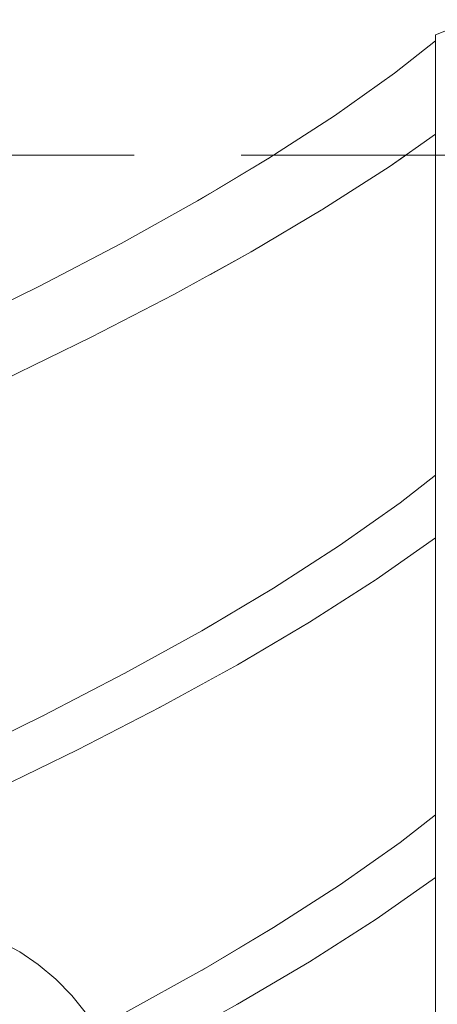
# Model space of a CAD drawing. Header units: millimetres. Extents: x 16408 to 141596, y -21057 to 26364.
# Tile 63 of 138: x 31639 to 31873, y 4381 to 4932. Entities that reach past the tile are written whole.
import ezdxf

# ---------------------------------------------------------------- set-up
doc = ezdxf.new("R2010")
doc.units = ezdxf.units.MM
doc.header["$MEASUREMENT"] = 0
doc.linetypes.add('Przerywana gęsta', pattern=[180, 120, -60])
doc.linetypes.add('Wipeout_Contour', pattern=[1000, 0, -1000])
doc.layers.add('0_Nr_pióra__103', color=7, linetype='Continuous', lineweight=5)
doc.layers.add('inw_schody zewnętrzne_Nr_pióra__103', color=7, linetype='Continuous', lineweight=5)
doc.layers.add('inw_schody zewnętrzne', color=7, linetype='Continuous')
doc.layers.add('inw_ściany zewnętrzne_Nr_pióra__61', color=7, linetype='Continuous', lineweight=13, true_color=0x6a6a6a)

msp = doc.modelspace()

# ---------------------------------------------------------------- linework, layer by layer
at = {"layer": '0_Nr_pióra__103', "color": 7, "linetype": 'Continuous', "lineweight": 5}
msp.add_line((31872.31, 4923.84), (31893.97, 4932.29), dxfattribs=at)

# ---------------------------------------------------------------- wipeouts: each hides what was drawn before it
at = {"color": 254, "linetype": 'Wipeout_Contour', "lineweight": 0, "ltscale": 127150.996492}
msp.add_wipeout([(31311.13, 4403.66), (31649.87, 4403.66), (31639.44, 4410.67), (31322.55, 4410.67)], dxfattribs=at).dxf.layer = 'inw_schody zewnętrzne'

# ---------------------------------------------------------------- next in the draw order: wipeouts: each hides what was drawn before it
at = {"color": 254, "linetype": 'Wipeout_Contour', "lineweight": 0, "ltscale": 127144.906561}
msp.add_wipeout([(31311.13, 4403.66), (31300.43, 4395.51), (31659.65, 4395.51), (31649.87, 4403.66)], dxfattribs=at).dxf.layer = 'inw_schody zewnętrzne'

# ---------------------------------------------------------------- next in the draw order: wipeouts: each hides what was drawn before it
at = {"color": 254, "linetype": 'Wipeout_Contour', "lineweight": 0, "ltscale": 127138.339771}
msp.add_wipeout([(31300.43, 4395.51), (31290.55, 4386.27), (31668.67, 4386.27), (31659.65, 4395.51)], dxfattribs=at).dxf.layer = 'inw_schody zewnętrzne'

# ---------------------------------------------------------------- next in the draw order: wipeouts: each hides what was drawn before it
at = {"color": 254, "linetype": 'Wipeout_Contour', "lineweight": 0, "ltscale": 127131.364184}
msp.add_wipeout([(31281.59, 4376.06), (31676.86, 4376.06), (31668.67, 4386.27), (31290.55, 4386.27)], dxfattribs=at).dxf.layer = 'inw_schody zewnętrzne'

# ---------------------------------------------------------------- next in the draw order: wipeouts: each hides what was drawn before it
at = {"color": 254, "linetype": 'Wipeout_Contour', "lineweight": 0, "ltscale": 671241.019452}
msp.add_wipeout([(31702.69, 4314.04), (31704.48, 4300.3), (31705.08, 4286.43), (31705.08, 3886.43), (31611.3, 3886.43), (31611.3, 3836.43), (31745.68, 3836.43), (31745.68, 4856.43), (31611.3, 4856.43), (31611.3, 4422.51), (31617.03, 4420.96), (31628.46, 4416.45), (31639.44, 4410.67), (31649.87, 4403.66), (31659.65, 4395.51), (31668.67, 4386.27), (31676.86, 4376.06), (31684.12, 4364.96), (31690.39, 4353.09), (31695.61, 4340.56), (31699.72, 4327.5)], dxfattribs=at).dxf.layer = 'inw_schody zewnętrzne'

# ---------------------------------------------------------------- next in the draw order: linework, layer by layer
at = {"layer": 'inw_schody zewnętrzne_Nr_pióra__103', "color": 7, "linetype": 'Continuous', "lineweight": 5}
for p, q in [((31628.46, 4416.45), (31639.44, 4410.67)), ((31639.44, 4410.67), (31649.87, 4403.66)), ((31649.87, 4403.66), (31659.65, 4395.51)), ((31659.65, 4395.51), (31668.67, 4386.27)), ((31668.67, 4386.27), (31676.86, 4376.06))]:
    msp.add_line(p, q, dxfattribs=at)

# ---------------------------------------------------------------- next in the draw order: wipeouts: each hides what was drawn before it
at = {"color": 254, "linetype": 'Wipeout_Contour', "lineweight": 0, "ltscale": 95977.2762}
msp.add_wipeout([(31608.43, 4730.84), (31630.5, 4730.84), (31679.51, 4754.67)], dxfattribs=at)
at = {"color": 254, "linetype": 'Wipeout_Contour', "lineweight": 0, "ltscale": 95861.271019}
msp.add_wipeout([(31607.96, 4499.87), (31622.67, 4499.87), (31671.75, 4523.71)], dxfattribs=at)
at = {"color": 254, "linetype": 'Wipeout_Contour', "lineweight": 0, "ltscale": 224660.103691}
msp.add_wipeout([(31874.7, 4856.43), (31745.68, 4856.43), (31745.68, 3836.43), (31833.82, 3836.43), (31846.37, 3846.01), (31847.43, 3846.87), (31874.7, 3846.87)], dxfattribs=at).dxf.layer = 'inw_schody zewnętrzne'

# ---------------------------------------------------------------- next in the draw order: wipeouts: each hides what was drawn before it
at = {"color": 254, "linetype": 'Wipeout_Contour', "lineweight": 0, "ltscale": 96006.283922}
msp.add_wipeout([(31656.48, 4754.67), (31608.43, 4730.84), (31679.51, 4754.67)], dxfattribs=at)
at = {"color": 254, "linetype": 'Wipeout_Contour', "lineweight": 0, "ltscale": 95897.633074}
msp.add_wipeout([(31656.39, 4523.71), (31607.96, 4499.87), (31671.75, 4523.71)], dxfattribs=at)
at = {"color": 254, "linetype": 'Wipeout_Contour', "lineweight": 0, "ltscale": 96078.43484}
msp.add_wipeout([(31761.4, 4381.39), (31702.06, 4357.55), (31718.03, 4357.55)], dxfattribs=at)

# ---------------------------------------------------------------- next in the draw order: wipeouts: each hides what was drawn before it
at = {"color": 254, "linetype": 'Wipeout_Contour', "lineweight": 0, "ltscale": 95931.067977}
msp.add_wipeout([(31602.2, 4759.39), (31608.43, 4730.84), (31656.48, 4754.67)], dxfattribs=at)
at = {"color": 254, "linetype": 'Wipeout_Contour', "lineweight": 0, "ltscale": 95830.343922}
msp.add_wipeout([(31656.39, 4523.71), (31603.81, 4518.91), (31607.96, 4499.87)], dxfattribs=at)
at = {"color": 254, "linetype": 'Wipeout_Contour', "lineweight": 0, "ltscale": 96089.41237}
msp.add_wipeout([(31698.37, 4376.59), (31744.87, 4381.39), (31741.42, 4400.43)], dxfattribs=at)

# ---------------------------------------------------------------- next in the draw order: wipeouts: each hides what was drawn before it
at = {"color": 254, "linetype": 'Wipeout_Contour', "lineweight": 0, "ltscale": 95979.681038}
msp.add_wipeout([(31602.2, 4759.39), (31656.48, 4754.67), (31650.59, 4783.23)], dxfattribs=at)
at = {"color": 254, "linetype": 'Wipeout_Contour', "lineweight": 0, "ltscale": 95879.545918}
msp.add_wipeout([(31652.46, 4542.75), (31603.81, 4518.91), (31656.39, 4523.71)], dxfattribs=at)
at = {"color": 254, "linetype": 'Wipeout_Contour', "lineweight": 0, "ltscale": 96213.548234}
msp.add_wipeout([(31744.87, 4381.39), (31761.4, 4381.39), (31801.77, 4405.23)], dxfattribs=at)

# ---------------------------------------------------------------- next in the draw order: wipeouts: each hides what was drawn before it
at = {"color": 254, "linetype": 'Wipeout_Contour', "lineweight": 0, "ltscale": 96129.53294}
msp.add_wipeout([(31656.48, 4754.67), (31679.51, 4754.67), (31725.71, 4778.51)], dxfattribs=at)
at = {"color": 254, "linetype": 'Wipeout_Contour', "lineweight": 0, "ltscale": 96013.700943}
msp.add_wipeout([(31656.39, 4523.71), (31671.75, 4523.71), (31718.03, 4547.55)], dxfattribs=at)
at = {"color": 254, "linetype": 'Wipeout_Contour', "lineweight": 0, "ltscale": 96239.633761}
msp.add_wipeout([(31744.87, 4381.39), (31801.77, 4405.23), (31784.71, 4405.23)], dxfattribs=at)

# ---------------------------------------------------------------- next in the draw order: wipeouts: each hides what was drawn before it
at = {"color": 254, "linetype": 'Wipeout_Contour', "lineweight": 0, "ltscale": 96154.914784}
msp.add_wipeout([(31656.48, 4754.67), (31725.71, 4778.51), (31701.76, 4778.51)], dxfattribs=at)
at = {"color": 254, "linetype": 'Wipeout_Contour', "lineweight": 0, "ltscale": 96046.744151}
msp.add_wipeout([(31702.06, 4547.55), (31656.39, 4523.71), (31718.03, 4547.55)], dxfattribs=at)
at = {"color": 254, "linetype": 'Wipeout_Contour', "lineweight": 0, "ltscale": 96179.78252}
msp.add_wipeout([(31741.42, 4400.43), (31744.87, 4381.39), (31784.71, 4405.23)], dxfattribs=at)

# ---------------------------------------------------------------- next in the draw order: linework, layer by layer
at = {"layer": '0_Nr_pióra__103', "color": 7, "linetype": 'Continuous', "lineweight": 5}
msp.add_line((31718.03, 4357.55), (31761.4, 4381.39), dxfattribs=at)

# ---------------------------------------------------------------- next in the draw order: wipeouts: each hides what was drawn before it
at = {"color": 254, "linetype": 'Wipeout_Contour', "lineweight": 0, "ltscale": 96081.845745}
msp.add_wipeout([(31701.76, 4778.51), (31650.59, 4783.23), (31656.48, 4754.67)], dxfattribs=at)
at = {"color": 254, "linetype": 'Wipeout_Contour', "lineweight": 0, "ltscale": 95981.790769}
msp.add_wipeout([(31652.46, 4542.75), (31656.39, 4523.71), (31702.06, 4547.55)], dxfattribs=at)
at = {"color": 254, "linetype": 'Wipeout_Contour', "lineweight": 0, "ltscale": 96221.043073}
msp.add_wipeout([(31741.42, 4400.43), (31784.71, 4405.23), (31781.51, 4424.27)], dxfattribs=at)

# ---------------------------------------------------------------- next in the draw order: linework, layer by layer
at = {"layer": '0_Nr_pióra__103', "color": 7, "linetype": 'Continuous', "lineweight": 5}
for p, q in [((31630.5, 4730.84), (31679.51, 4754.67)), ((31622.67, 4499.87), (31671.75, 4523.71)), ((31698.37, 4376.59), (31741.42, 4400.43))]:
    msp.add_line(p, q, dxfattribs=at)

# ---------------------------------------------------------------- next in the draw order: wipeouts: each hides what was drawn before it
at = {"color": 254, "linetype": 'Wipeout_Contour', "lineweight": 0, "ltscale": 96128.101957}
msp.add_wipeout([(31696.23, 4807.07), (31650.59, 4783.23), (31701.76, 4778.51)], dxfattribs=at)
at = {"color": 254, "linetype": 'Wipeout_Contour', "lineweight": 0, "ltscale": 96028.513382}
msp.add_wipeout([(31698.37, 4566.59), (31652.46, 4542.75), (31702.06, 4547.55)], dxfattribs=at)
at = {"color": 254, "linetype": 'Wipeout_Contour', "lineweight": 0, "ltscale": 96339.699082}
msp.add_wipeout([(31784.71, 4405.23), (31801.77, 4405.23), (31839.04, 4429.07)], dxfattribs=at)

# ---------------------------------------------------------------- next in the draw order: linework, layer by layer
at = {"layer": '0_Nr_pióra__103', "color": 7, "linetype": 'Continuous', "lineweight": 5}
for p, q in [((31602.2, 4759.39), (31650.59, 4783.23)), ((31603.81, 4518.91), (31652.46, 4542.75))]:
    msp.add_line(p, q, dxfattribs=at)

# ---------------------------------------------------------------- next in the draw order: wipeouts: each hides what was drawn before it
at = {"color": 254, "linetype": 'Wipeout_Contour', "lineweight": 0, "ltscale": 96273.416859}
msp.add_wipeout([(31768.98, 4802.35), (31701.76, 4778.51), (31725.71, 4778.51)], dxfattribs=at)
at = {"color": 254, "linetype": 'Wipeout_Contour', "lineweight": 0, "ltscale": 96157.786733}
msp.add_wipeout([(31761.4, 4571.39), (31702.06, 4547.55), (31718.03, 4547.55)], dxfattribs=at)
at = {"color": 254, "linetype": 'Wipeout_Contour', "lineweight": 0, "ltscale": 96362.286276}
msp.add_wipeout([(31784.71, 4405.23), (31839.04, 4429.07), (31821.49, 4429.07)], dxfattribs=at)

# ---------------------------------------------------------------- next in the draw order: wipeouts: each hides what was drawn before it
at = {"color": 254, "linetype": 'Wipeout_Contour', "lineweight": 0, "ltscale": 96295.123949}
msp.add_wipeout([(31701.76, 4778.51), (31768.98, 4802.35), (31744.19, 4802.35)], dxfattribs=at)
at = {"color": 254, "linetype": 'Wipeout_Contour', "lineweight": 0, "ltscale": 96187.443323}
msp.add_wipeout([(31702.06, 4547.55), (31761.4, 4571.39), (31744.87, 4571.39)], dxfattribs=at)
at = {"color": 254, "linetype": 'Wipeout_Contour', "lineweight": 0, "ltscale": 96305.210657}
msp.add_wipeout([(31781.51, 4424.27), (31784.71, 4405.23), (31821.49, 4429.07)], dxfattribs=at)

# ---------------------------------------------------------------- next in the draw order: linework, layer by layer
at = {"layer": '0_Nr_pióra__103', "color": 7, "linetype": 'Continuous', "lineweight": 5}
msp.add_line((31761.4, 4381.39), (31801.77, 4405.23), dxfattribs=at)

# ---------------------------------------------------------------- next in the draw order: wipeouts: each hides what was drawn before it
at = {"color": 254, "linetype": 'Wipeout_Contour', "lineweight": 0, "ltscale": 96224.37664}
msp.add_wipeout([(31696.23, 4807.07), (31701.76, 4778.51), (31744.19, 4802.35)], dxfattribs=at)
at = {"color": 254, "linetype": 'Wipeout_Contour', "lineweight": 0, "ltscale": 96124.978016}
msp.add_wipeout([(31698.37, 4566.59), (31702.06, 4547.55), (31744.87, 4571.39)], dxfattribs=at)
at = {"color": 254, "linetype": 'Wipeout_Contour', "lineweight": 0, "ltscale": 96343.715343}
msp.add_wipeout([(31781.51, 4424.27), (31821.49, 4429.07), (31818.55, 4448.1)], dxfattribs=at)

# ---------------------------------------------------------------- next in the draw order: linework, layer by layer
at = {"layer": '0_Nr_pióra__103', "color": 7, "linetype": 'Continuous', "lineweight": 5}
for p, q in [((31679.51, 4754.67), (31725.71, 4778.51)), ((31671.75, 4523.71), (31718.03, 4547.55)), ((31741.42, 4400.43), (31781.51, 4424.27))]:
    msp.add_line(p, q, dxfattribs=at)

# ---------------------------------------------------------------- next in the draw order: wipeouts: each hides what was drawn before it
at = {"color": 254, "linetype": 'Wipeout_Contour', "lineweight": 0, "ltscale": 96268.183647}
msp.add_wipeout([(31696.23, 4807.07), (31744.19, 4802.35), (31739.01, 4830.91)], dxfattribs=at)
at = {"color": 254, "linetype": 'Wipeout_Contour', "lineweight": 0, "ltscale": 96169.123435}
msp.add_wipeout([(31698.37, 4566.59), (31744.87, 4571.39), (31741.42, 4590.43)], dxfattribs=at)
at = {"color": 254, "linetype": 'Wipeout_Contour', "lineweight": 0, "ltscale": 128637.1162}
msp.add_wipeout([(31872.31, 4452.53), (31821.49, 4429.07), (31839.04, 4429.07), (31872.31, 4452.34)], dxfattribs=at)

# ---------------------------------------------------------------- next in the draw order: linework, layer by layer
at = {"layer": '0_Nr_pióra__103', "color": 7, "linetype": 'Continuous', "lineweight": 5}
for p, q in [((31650.59, 4783.23), (31696.23, 4807.07)), ((31652.46, 4542.75), (31698.37, 4566.59))]:
    msp.add_line(p, q, dxfattribs=at)

# ---------------------------------------------------------------- next in the draw order: wipeouts: each hides what was drawn before it
at = {"color": 254, "linetype": 'Wipeout_Contour', "lineweight": 0, "ltscale": 96408.613465}
msp.add_wipeout([(31744.19, 4802.35), (31768.98, 4802.35), (31809.24, 4826.19)], dxfattribs=at)
at = {"color": 254, "linetype": 'Wipeout_Contour', "lineweight": 0, "ltscale": 96293.212114}
msp.add_wipeout([(31744.87, 4571.39), (31761.4, 4571.39), (31801.77, 4595.23)], dxfattribs=at)
at = {"color": 254, "linetype": 'Wipeout_Contour', "lineweight": 0, "ltscale": 128656.236381}
msp.add_wipeout([(31821.49, 4429.07), (31872.31, 4452.53), (31872.31, 4452.9), (31855.12, 4452.9)], dxfattribs=at)

# ---------------------------------------------------------------- next in the draw order: wipeouts: each hides what was drawn before it
at = {"color": 254, "linetype": 'Wipeout_Contour', "lineweight": 0, "ltscale": 96426.606263}
msp.add_wipeout([(31744.19, 4802.35), (31809.24, 4826.19), (31783.65, 4826.19)], dxfattribs=at)
at = {"color": 254, "linetype": 'Wipeout_Contour', "lineweight": 0, "ltscale": 96319.423055}
msp.add_wipeout([(31744.87, 4571.39), (31801.77, 4595.23), (31784.71, 4595.23)], dxfattribs=at)
at = {"color": 254, "linetype": 'Wipeout_Contour', "lineweight": 0, "ltscale": 96421.49335}
msp.add_wipeout([(31855.12, 4452.9), (31818.55, 4448.1), (31821.49, 4429.07)], dxfattribs=at)

# ---------------------------------------------------------------- next in the draw order: linework, layer by layer
at = {"layer": '0_Nr_pióra__103', "color": 7, "linetype": 'Continuous', "lineweight": 5}
msp.add_line((31801.77, 4405.23), (31839.04, 4429.07), dxfattribs=at)

# ---------------------------------------------------------------- next in the draw order: wipeouts: each hides what was drawn before it
at = {"color": 254, "linetype": 'Wipeout_Contour', "lineweight": 0, "ltscale": 96358.349659}
msp.add_wipeout([(31739.01, 4830.91), (31744.19, 4802.35), (31783.65, 4826.19)], dxfattribs=at)
at = {"color": 254, "linetype": 'Wipeout_Contour', "lineweight": 0, "ltscale": 96259.591867}
msp.add_wipeout([(31741.42, 4590.43), (31744.87, 4571.39), (31784.71, 4595.23)], dxfattribs=at)
at = {"color": 254, "linetype": 'Wipeout_Contour', "lineweight": 0, "ltscale": 96457.163533}
msp.add_wipeout([(31852.44, 4471.94), (31818.55, 4448.1), (31855.12, 4452.9)], dxfattribs=at)

# ---------------------------------------------------------------- next in the draw order: linework, layer by layer
at = {"layer": '0_Nr_pióra__103', "color": 7, "linetype": 'Continuous', "lineweight": 5}
for p, q in [((31725.71, 4778.51), (31768.98, 4802.35)), ((31718.03, 4547.55), (31761.4, 4571.39)), ((31781.51, 4424.27), (31818.55, 4448.1))]:
    msp.add_line(p, q, dxfattribs=at)

# ---------------------------------------------------------------- next in the draw order: wipeouts: each hides what was drawn before it
at = {"color": 254, "linetype": 'Wipeout_Contour', "lineweight": 0, "ltscale": 96399.621049}
msp.add_wipeout([(31739.01, 4830.91), (31783.65, 4826.19), (31778.85, 4854.75)], dxfattribs=at)
at = {"color": 254, "linetype": 'Wipeout_Contour', "lineweight": 0, "ltscale": 96301.068475}
msp.add_wipeout([(31741.42, 4590.43), (31784.71, 4595.23), (31781.51, 4614.27)], dxfattribs=at)
at = {"color": 254, "linetype": 'Wipeout_Contour', "lineweight": 0, "ltscale": 96529.166283}
msp.add_wipeout([(31855.12, 4452.9), (31872.31, 4452.9), (31872.31, 4461.3)], dxfattribs=at)

# ---------------------------------------------------------------- next in the draw order: linework, layer by layer
at = {"layer": '0_Nr_pióra__103', "color": 7, "linetype": 'Continuous', "lineweight": 5}
for p, q in [((31696.23, 4807.07), (31739.01, 4830.91)), ((31698.37, 4566.59), (31741.42, 4590.43))]:
    msp.add_line(p, q, dxfattribs=at)

# ---------------------------------------------------------------- next in the draw order: wipeouts: each hides what was drawn before it
at = {"color": 254, "linetype": 'Wipeout_Contour', "lineweight": 0, "ltscale": 96534.829031}
msp.add_wipeout([(31783.65, 4826.19), (31809.24, 4826.19), (31846.37, 4850.03)], dxfattribs=at)
at = {"color": 254, "linetype": 'Wipeout_Contour', "lineweight": 0, "ltscale": 96419.681509}
msp.add_wipeout([(31784.71, 4595.23), (31801.77, 4595.23), (31839.04, 4619.07)], dxfattribs=at)
at = {"color": 254, "linetype": 'Wipeout_Contour', "lineweight": 0, "ltscale": 96531.115494}
msp.add_wipeout([(31855.12, 4452.9), (31872.31, 4461.3), (31872.31, 4466.35)], dxfattribs=at)

# ---------------------------------------------------------------- next in the draw order: wipeouts: each hides what was drawn before it
at = {"color": 254, "linetype": 'Wipeout_Contour', "lineweight": 0, "ltscale": 96549.077558}
msp.add_wipeout([(31783.65, 4826.19), (31846.37, 4850.03), (31820.04, 4850.03)], dxfattribs=at)
at = {"color": 254, "linetype": 'Wipeout_Contour', "lineweight": 0, "ltscale": 96442.396772}
msp.add_wipeout([(31784.71, 4595.23), (31839.04, 4619.07), (31821.49, 4619.07)], dxfattribs=at)
at = {"color": 254, "linetype": 'Wipeout_Contour', "lineweight": 0, "ltscale": 128698.234021}
msp.add_wipeout([(31852.44, 4471.94), (31855.12, 4452.9), (31872.31, 4466.35), (31872.31, 4474.82)], dxfattribs=at)

# ---------------------------------------------------------------- next in the draw order: linework, layer by layer
at = {"layer": '0_Nr_pióra__103', "color": 7, "linetype": 'Continuous', "lineweight": 5}
msp.add_line((31839.04, 4429.07), (31872.31, 4452.34), dxfattribs=at)

# ---------------------------------------------------------------- next in the draw order: wipeouts: each hides what was drawn before it
at = {"color": 254, "linetype": 'Wipeout_Contour', "lineweight": 0, "ltscale": 96483.47436}
msp.add_wipeout([(31778.85, 4854.75), (31783.65, 4826.19), (31820.04, 4850.03)], dxfattribs=at)
at = {"color": 254, "linetype": 'Wipeout_Contour', "lineweight": 0, "ltscale": 96385.339068}
msp.add_wipeout([(31781.51, 4614.27), (31784.71, 4595.23), (31821.49, 4619.07)], dxfattribs=at)
at = {"color": 254, "linetype": 'Wipeout_Contour', "lineweight": 0, "ltscale": 96535.846867}
msp.add_wipeout([(31852.44, 4471.94), (31872.31, 4474.82), (31872.31, 4487.37)], dxfattribs=at)

# ---------------------------------------------------------------- next in the draw order: linework, layer by layer
at = {"layer": '0_Nr_pióra__103', "color": 7, "linetype": 'Continuous', "lineweight": 5}
for p, q in [((31768.98, 4802.35), (31809.24, 4826.19)), ((31761.4, 4571.39), (31801.77, 4595.23)), ((31852.44, 4471.94), (31872.31, 4487.37)), ((31818.55, 4448.1), (31852.44, 4471.94))]:
    msp.add_line(p, q, dxfattribs=at)

# ---------------------------------------------------------------- next in the draw order: wipeouts: each hides what was drawn before it
at = {"color": 254, "linetype": 'Wipeout_Contour', "lineweight": 0, "ltscale": 96522.129849}
msp.add_wipeout([(31778.85, 4854.75), (31820.04, 4850.03), (31815.63, 4878.58)], dxfattribs=at)
at = {"color": 254, "linetype": 'Wipeout_Contour', "lineweight": 0, "ltscale": 96424.061688}
msp.add_wipeout([(31781.51, 4614.27), (31821.49, 4619.07), (31818.55, 4638.1)], dxfattribs=at)

# ---------------------------------------------------------------- next in the draw order: linework, layer by layer
at = {"layer": '0_Nr_pióra__103', "color": 7, "linetype": 'Continuous', "lineweight": 5}
for p, q in [((31739.01, 4830.91), (31778.85, 4854.75)), ((31741.42, 4590.43), (31781.51, 4614.27))]:
    msp.add_line(p, q, dxfattribs=at)

# ---------------------------------------------------------------- next in the draw order: wipeouts: each hides what was drawn before it
at = {"color": 254, "linetype": 'Wipeout_Contour', "lineweight": 0, "ltscale": 128884.881155}
msp.add_wipeout([(31872.31, 4870.71), (31820.04, 4850.03), (31846.37, 4850.03), (31872.31, 4868.26)], dxfattribs=at)
at = {"color": 254, "linetype": 'Wipeout_Contour', "lineweight": 0, "ltscale": 128744.261918}
msp.add_wipeout([(31872.31, 4642.53), (31821.49, 4619.07), (31839.04, 4619.07), (31872.31, 4642.34)], dxfattribs=at)

# ---------------------------------------------------------------- next in the draw order: wipeouts: each hides what was drawn before it
at = {"color": 254, "linetype": 'Wipeout_Contour', "lineweight": 0, "ltscale": 128896.193047}
msp.add_wipeout([(31820.04, 4850.03), (31872.31, 4870.71), (31872.31, 4873.86), (31853.3, 4873.86)], dxfattribs=at)
at = {"color": 254, "linetype": 'Wipeout_Contour', "lineweight": 0, "ltscale": 128763.516106}
msp.add_wipeout([(31855.12, 4642.9), (31821.49, 4619.07), (31872.31, 4642.53), (31872.31, 4642.9)], dxfattribs=at)

# ---------------------------------------------------------------- next in the draw order: wipeouts: each hides what was drawn before it
at = {"color": 254, "linetype": 'Wipeout_Contour', "lineweight": 0, "ltscale": 96599.481499}
msp.add_wipeout([(31815.63, 4878.58), (31820.04, 4850.03), (31853.3, 4873.86)], dxfattribs=at)
at = {"color": 254, "linetype": 'Wipeout_Contour', "lineweight": 0, "ltscale": 96501.94762}
msp.add_wipeout([(31855.12, 4642.9), (31818.55, 4638.1), (31821.49, 4619.07)], dxfattribs=at)

# ---------------------------------------------------------------- next in the draw order: linework, layer by layer
at = {"layer": '0_Nr_pióra__103', "color": 7, "linetype": 'Continuous', "lineweight": 5}
for p, q in [((31846.37, 4850.03), (31872.31, 4868.26)), ((31809.24, 4826.19), (31846.37, 4850.03)), ((31801.77, 4595.23), (31839.04, 4619.07))]:
    msp.add_line(p, q, dxfattribs=at)
at = {"layer": 'inw_ściany zewnętrzne_Nr_pióra__61', "color": 251, "linetype": 'Przerywana gęsta', "lineweight": 13, "true_color": 0x6a6a6a, "flags": 128}
msp.add_lwpolyline([(29603.49, 4856.43), (38941.5, 4856.43)], dxfattribs=at)

# ---------------------------------------------------------------- next in the draw order: wipeouts: each hides what was drawn before it
at = {"color": 254, "linetype": 'Wipeout_Contour', "lineweight": 0, "ltscale": 96635.447135}
msp.add_wipeout([(31849.28, 4902.42), (31815.63, 4878.58), (31853.3, 4873.86)], dxfattribs=at)
at = {"color": 254, "linetype": 'Wipeout_Contour', "lineweight": 0, "ltscale": 96537.837711}
msp.add_wipeout([(31852.44, 4661.94), (31818.55, 4638.1), (31855.12, 4642.9)], dxfattribs=at)

# ---------------------------------------------------------------- next in the draw order: linework, layer by layer
at = {"layer": '0_Nr_pióra__103', "color": 7, "linetype": 'Continuous', "lineweight": 5}
for p, q in [((31778.85, 4854.75), (31815.63, 4878.58)), ((31781.51, 4614.27), (31818.55, 4638.1))]:
    msp.add_line(p, q, dxfattribs=at)

# ---------------------------------------------------------------- next in the draw order: wipeouts: each hides what was drawn before it
at = {"color": 254, "linetype": 'Wipeout_Contour', "lineweight": 0, "ltscale": 96710.243273}
msp.add_wipeout([(31853.3, 4873.86), (31872.31, 4873.86), (31872.31, 4881.72)], dxfattribs=at)
at = {"color": 254, "linetype": 'Wipeout_Contour', "lineweight": 0, "ltscale": 96609.744729}
msp.add_wipeout([(31855.12, 4642.9), (31872.31, 4642.9), (31872.31, 4651.3)], dxfattribs=at)

# ---------------------------------------------------------------- next in the draw order: wipeouts: each hides what was drawn before it
at = {"color": 254, "linetype": 'Wipeout_Contour', "lineweight": 0, "ltscale": 96712.593906}
msp.add_wipeout([(31872.31, 4888.87), (31853.3, 4873.86), (31872.31, 4881.72)], dxfattribs=at)
at = {"color": 254, "linetype": 'Wipeout_Contour', "lineweight": 0, "ltscale": 96611.775293}
msp.add_wipeout([(31855.12, 4642.9), (31872.31, 4651.3), (31872.31, 4656.35)], dxfattribs=at)

# ---------------------------------------------------------------- next in the draw order: wipeouts: each hides what was drawn before it
at = {"color": 254, "linetype": 'Wipeout_Contour', "lineweight": 0, "ltscale": 128940.002906}
msp.add_wipeout([(31872.31, 4899.2), (31849.28, 4902.42), (31853.3, 4873.86), (31872.31, 4888.87)], dxfattribs=at)
at = {"color": 254, "linetype": 'Wipeout_Contour', "lineweight": 0, "ltscale": 128805.939685}
msp.add_wipeout([(31852.44, 4661.94), (31855.12, 4642.9), (31872.31, 4656.35), (31872.31, 4664.82)], dxfattribs=at)

# ---------------------------------------------------------------- next in the draw order: linework, layer by layer
at = {"layer": '0_Nr_pióra__103', "color": 7, "linetype": 'Continuous', "lineweight": 5}
msp.add_line((31839.04, 4619.07), (31872.31, 4642.34), dxfattribs=at)

# ---------------------------------------------------------------- next in the draw order: wipeouts: each hides what was drawn before it
at = {"color": 254, "linetype": 'Wipeout_Contour', "lineweight": 0, "ltscale": 96720.350601}
msp.add_wipeout([(31872.31, 4920.41), (31849.28, 4902.42), (31872.31, 4899.2)], dxfattribs=at)
at = {"color": 254, "linetype": 'Wipeout_Contour', "lineweight": 0, "ltscale": 96616.816241}
msp.add_wipeout([(31852.44, 4661.94), (31872.31, 4664.82), (31872.31, 4677.37)], dxfattribs=at)

# ---------------------------------------------------------------- next in the draw order: linework, layer by layer
at = {"layer": '0_Nr_pióra__103', "color": 7, "linetype": 'Continuous', "lineweight": 5}
for p, q in [((31849.28, 4902.42), (31872.31, 4920.41)), ((31872.31, 3846.87), (31872.31, 4923.84)), ((31815.63, 4878.58), (31849.28, 4902.42)), ((31852.44, 4661.94), (31872.31, 4677.37)), ((31818.55, 4638.1), (31852.44, 4661.94))]:
    msp.add_line(p, q, dxfattribs=at)

doc.saveas('drawing.dxf')
